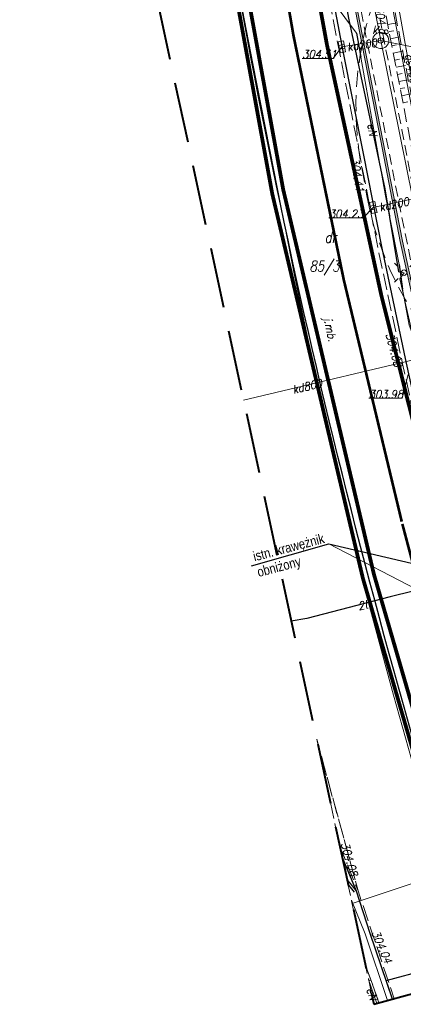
# Model space of a CAD drawing. Extents: x 779 to 3668, y -1329 to 9570.
# Tile 11 of 106: x 2208 to 2244, y -779 to -688. Entities that reach past the tile are written whole.
import ezdxf

# ---------------------------------------------------------------- set-up
doc = ezdxf.new("R2010")
doc.units = 0
for name, pattern in [('1.5_0.5', [2, 1.5, -0.5]), ('ACAD_ISO03W100', [30, 12, -18]), ('BUBZ01-500', [1.75, 1.25, -0.5]), ('CIĄGłA', [0]), ('DASH', [0.75, 0.5, -0.25]), ('DGN Style 3', [7.83309, 5.595065, -2.238026]), ('mz1.0_0.5', [1.5, 1, -0.5]), ('mz1.25_0.5', [1.75, 1.25, -0.5])]:
    doc.linetypes.add(name, pattern=pattern)
for name, color, linetype, lineweight in [('000 Inne (niezydentyfikowane)', 7, 'Continuous', 0), ('210-oznaczenie konturu użytku gruntowego', 7, 'Continuous', 0), ('211-numer działki ewidencyjnej', 7, 'Continuous', 0), ('_a_obiekty', 250, 'Continuous', 30), ('AGP1_HATCH', 7, 'Continuous', 5), ('bariera drogowa ochronna (linia)', 7, 'Continuous', 0), ('BUBZ01', 7, 'Continuous', 0), ('BUBZ01_1', 7, 'Continuous', 0), ('chodnik (powierzchnia)', 7, 'Continuous', 0), ('ekran akustyczny (linia)', 7, 'Continuous', 0), ('jezdnia (powierzchnia)', 7, 'Continuous', 0), ('jezdnia (powierzchnia)-Atr17', 7, 'Continuous', 0), ('kanał technologiczny (linia)', 7, 'Continuous', 0), ('komora podziemna - przewód kanalizacyjny (powierzchnia)-SK', 7, 'Continuous', 0), ('kratka ściekowa (punkt)-SK', 7, 'Continuous', 0), ('krawężnik (linia)', 7, 'Continuous', 0), ('latarnia (punkt)', 7, 'Continuous', 0), ('plac (powierzchnia)', 7, 'Continuous', 0), ('przewód elektroenergetyczny (linia)-SEPOD', 7, 'Continuous', 0), ('przewód elektroenergetyczny (linia)-SEPOD-Atr1', 7, 'Continuous', 0), ('przewód gazowy (linia)-SG', 7, 'Continuous', 0), ('przewód gazowy (linia)-SG-Atr1', 7, 'Continuous', 0), ('przewód kanalizacyjny (linia)-SK', 7, 'Continuous', 0), ('przewód kanalizacyjny (linia)-SK-Atr1', 7, 'Continuous', 0), ('przewód telekomunikacyjny (linia)-STPOD', 7, 'Continuous', 0), ('przewód telekomunikacyjny (linia)-STPOD-Atr1', 7, 'Continuous', 0), ('punkt o określonej wysokości (sieć kanalizacyjna)-SK', 7, 'Continuous', 0), ('punkt o określonej wysokości (sieć kanalizacyjna)-SK-Atr2', 7, 'Continuous', 0), ('punkt wysokościowy sztuczny', 7, 'Continuous', 0), ('punkt wysokościowy sztuczny-Atr2', 7, 'Continuous', 0), ('RTPW01', 253, 'Continuous', 0), ('rura ochronna - przewód elektroenergetyczny (linia)-SE', 7, 'Continuous', 0), ('rura ochronna - przewód telekomunikacyjny (linia)-ST', 7, 'Continuous', 0), ('skarpa nieumocniona (powierzchnia)', 7, 'Continuous', 0), ('właz okrągły - siec kanalizacyjna (punkt)-SK', 7, 'Continuous', 0), ('właz okrągły - siec kanalizacyjna (punkt)-SK-Atr17', 7, 'Continuous', 0), ('Y_OZN_POZ', 251, 'Continuous', 5), ('Zakres', 7, 'Continuous', 0), ('zz-legenda', 7, 'Continuous', 13)]:
    doc.layers.add(name, color=color, linetype=linetype, lineweight=lineweight)
doc.layers.add('Y-ZNAKI', color=7, linetype='Continuous')
doc.styles.get("Standard").update_dxf_attribs({"font": 'arial.ttf'})
doc.styles.add('Style-ITALIC_1250', font='ITALIC_1250.shx')
doc.linetypes.add('KTOK01-500', pattern='A,1.75,[13,dgnlstyle-rozp_2013.shx,S=0.002778,R=0,X=0,Y=0],1.75', length=3.5)

# ---------------------------------------------------------------- blocks, each defined once
blk = doc.blocks.new('PW02')
at = {"linetype": 'Continuous', "lineweight": 13, "ltscale": 10}
h = blk.add_hatch(color=0, dxfattribs=at)
edge = h.paths.add_edge_path()
edge.add_arc((0, 0), 0.45, 0, 360)
blk = doc.blocks.new('SM01')
at = {"color": 0, "linetype": 'Continuous', "lineweight": 13, "ltscale": 10}
for p, q in [((-5.3, 5.31), (-8.83, 8.84)), ((5.31, 5.31), (8.84, 8.84)), ((-5.3, -5.3), (-8.83, -8.83)), ((5.31, -5.3), (8.84, -8.83))]:
    blk.add_line(p, q, dxfattribs=at)
blk.add_circle((0, 0), 2.5, dxfattribs=at)
blk = doc.blocks.new('US05')
at = {"color": 0, "linetype": 'Continuous', "lineweight": 13, "ltscale": 10}
for p, q in [((-5.25, -2.5), (-5.25, 2.5)), ((-5.25, 2.5), (-1.75, 2.5)), ((-1.75, -2.5), (-1.75, 2.5)), ((-1.75, 2.5), (1.75, 2.5)), ((1.75, -2.5), (1.75, 2.5)), ((1.75, 2.5), (5.25, 2.5)), ((5.25, -2.5), (5.25, 2.5)), ((-5.25, -2.5), (-1.75, -2.5)), ((-1.75, -2.5), (1.75, -2.5)), ((1.75, -2.5), (5.25, -2.5))]:
    blk.add_line(p, q, dxfattribs=at)
blk = doc.blocks.new('PW01_1')
at = {"linetype": 'Continuous', "lineweight": 13, "ltscale": 10}
h = blk.add_hatch(color=0, dxfattribs=at)
edge = h.paths.add_edge_path()
edge.add_arc((0, 0), 0.45, 0, 360)
blk = doc.blocks.new('US22')
at = {"color": 0, "linetype": 'Continuous', "lineweight": -2, "ltscale": 10}
blk.add_circle((0, 0), 2.5, dxfattribs=at)
blk = doc.blocks.new('PZT MDCP podkład')
at = {"layer": '000 Inne (niezydentyfikowane)', "color": 8, "linetype": 'Continuous', "lineweight": 13, "flags": 128}
for points in [[(2102.336, -18.904), (2102.313, -18.912)], [(2102.806, -20.244), (2102.615, -20.311)], [(2103.286, -21.604), (2102.922, -21.731)]]:
    blk.add_lwpolyline(points, dxfattribs=at)
at = {"layer": 'bariera drogowa ochronna (linia)', "color": 8, "linetype": 'KTOK01-500', "lineweight": 13, "flags": 128}
for points in [[(2084.646, 103.156), (2086.306, 94.146), (2088.056, 84.786), (2089.946, 74.546), (2091.886, 64.626), (2093.806, 54.736), (2095.766, 44.856), (2097.796, 35.206), (2099.926, 25.496), (2102.236, 15.946), (2104.896, 6.146), (2107.666, -3.744), (2109.796, -10.954), (2112.814, -19.835)], [(2101.004, -12.849), (2102.266, -15.964), (2104.33, -22.154)]]:
    blk.add_lwpolyline(points, dxfattribs=at)
at = {"layer": 'BUBZ01', "color": 8, "linetype": 'BUBZ01-500', "lineweight": 13, "flags": 128}
for points in [[(2112.363, 30.151), (2112.363, 30.151), (2108.065, 49.239), (2104.123, 69.486), (2099.983, 91.106), (2098.843, 96.593)], [(2098.843, 96.593), (2100.711, 91.294), (2105.006, 69.522), (2108.907, 49.77), (2112.363, 30.151)]]:
    blk.add_lwpolyline(points, dxfattribs=at)
at = {"layer": 'BUBZ01_1', "color": 8, "linetype": 'Continuous', "lineweight": 13}
for p, q in [((2105.227, 68.407), (2104.366, 68.239)), ((2104.926, 67.663), (2104.495, 67.579)), ((2105.487, 67.087), (2104.623, 66.919)), ((2105.185, 66.343), (2104.752, 66.259)), ((2105.748, 65.767), (2104.88, 65.598)), ((2105.444, 65.023), (2105.009, 64.938)), ((2106.009, 64.448), (2105.137, 64.278)), ((2105.703, 63.703), (2105.266, 63.618)), ((2106.269, 63.128), (2105.395, 62.958)), ((2105.961, 62.383), (2105.523, 62.297)), ((2106.53, 61.808), (2105.652, 61.637)), ((2106.22, 61.063), (2105.78, 60.977))]:
    blk.add_line(p, q, dxfattribs=at)
at = {"layer": 'chodnik (powierzchnia)', "color": 8, "linetype": 'mz1.0_0.5', "lineweight": 13, "flags": 128}
blk.add_lwpolyline([(2094.286, 107.736), (2095.496, 102.266), (2096.136, 99.116), (2097.046, 94.516), (2101.066, 73.846), (2102.576, 66.006), (2104.166, 58.036), (2105.666, 50.426), (2108.206, 38.126), (2109.856, 30.556), (2110.966, 25.356), (2112.896, 16.946), (2113.376, 16.626), (2113.866, 16.346), (2114.386, 16.096), (2114.916, 15.896), (2115.466, 15.726), (2116.016, 15.596), (2116.586, 15.506), (2117.156, 15.466), (2117.726, 15.456), (2118.296, 15.496), (2118.866, 15.576), (2119.426, 15.696), (2119.966, 15.856), (2120.506, 16.056), (2119.896, 17.836), (2118.716, 17.426), (2117.186, 17.296), (2115.196, 17.896), (2114.046, 18.856), (2112.546, 25.696), (2111.356, 31.136), (2109.736, 38.596), (2107.226, 50.456), (2105.686, 58.476), (2104.126, 66.306), (2102.566, 74.356), (2098.636, 94.616), (2097.546, 100.076), (2097.016, 102.526), (2095.816, 107.956), (2094.286, 107.736)], close=True, dxfattribs=at)
at = {"layer": 'ekran akustyczny (linia)', "color": 8, "linetype": 'Continuous', "lineweight": 13, "flags": 128}
blk.add_lwpolyline([(2108.938, 32.611), (2105.527, 48.134), (2103.716, 57.467), (2101.986, 66.327), (2099.856, 77.327), (2097.976, 86.916), (2096.096, 96.547), (2095.016, 102.066)], dxfattribs=at)
at = {"layer": 'jezdnia (powierzchnia)', "color": 8, "linetype": '1.5_0.5', "lineweight": 13, "flags": 128}
for points in [[(2121.58, -17.44), (2121.58, -17.44), (2119.166, -10.314), (2116.966, -3.184), (2116.146, -0.544), (2113.326, 8.386), (2110.936, 17.476), (2110.246, 19.936), (2110.076, 20.316), (2109.986, 20.546), (2109.896, 20.776), (2109.816, 21.006), (2109.746, 21.246), (2109.686, 21.486), (2109.266, 21.386), (2107.936, 26.806), (2105.746, 36.806), (2103.466, 47.496), (2101.776, 56.146), (2099.886, 65.716), (2097.696, 76.946), (2095.716, 86.936), (2093.966, 96.096), (2092.736, 102.466), (2092.306, 104.766), (2077.106, 102.056), (2077.796, 98.156), (2078.256, 95.836), (2079.416, 89.206), (2080.776, 82.376), (2082.496, 73.286), (2083.117, 69.993)], [(2097.785, 2.058), (2097.785, 2.058), (2101.616, -11.974), (2102.936, -15.894), (2104.967, -21.98), (2104.967, -21.98)], [(2104.817, -22.021), (2104.817, -22.021), (2102.736, -15.944), (2101.466, -12.024), (2100.585, -10.909), (2102.276, -18.74), (2103.541, -22.334)], [(2103.552, -22.366), (2103.552, -22.366), (2103.552, -22.366)]]:
    blk.add_lwpolyline(points, dxfattribs=at)
blk.add_lwpolyline([(2097.785, 2.058), (2099.936, -7.903), (2099.936, -7.904), (2100.356, -8.914), (2101.616, -11.974), (2097.785, 2.058)], close=True, dxfattribs=at)
at = {"layer": 'kanał technologiczny (linia)', "color": 8, "linetype": 'Continuous', "lineweight": 13, "flags": 128}
blk.add_lwpolyline([(2076.829, 99.116), (2097.466, 101.996), (2098.496, 100.976), (2099.736, 94.596), (2102.876, 80.006), (2107.146, 57.576), (2110.276, 41.516), (2112.466, 30.966), (2113.936, 24.136), (2116.446, 18.576), (2123.106, -1.554), (2123.726, -2.874), (2127.703, -15.767)], dxfattribs=at)
at = {"layer": 'komora podziemna - przewód kanalizacyjny (powierzchnia)-SK', "color": 8, "linetype": 'Continuous', "lineweight": 13, "flags": 128}
blk.add_lwpolyline([(2103.116, 66.306), (2103.036, 66.446), (2102.986, 66.586), (2102.966, 66.746), (2102.976, 66.906), (2103.026, 67.056), (2103.106, 67.186), (2103.206, 67.306), (2103.336, 67.396), (2103.476, 67.466), (2103.626, 67.496), (2103.786, 67.506), (2103.936, 67.476), (2104.086, 67.406), (2104.206, 67.316), (2104.316, 67.206), (2104.396, 67.066), (2104.446, 66.926), (2104.466, 66.766), (2104.456, 66.606), (2104.406, 66.456), (2104.326, 66.326), (2104.226, 66.206), (2104.096, 66.116), (2103.956, 66.046), (2103.806, 66.016), (2103.646, 66.006), (2103.496, 66.036), (2103.346, 66.106), (2103.226, 66.196), (2103.116, 66.306)], close=True, dxfattribs=at)
at = {"layer": 'krawężnik (linia)', "color": 8, "linetype": 'Continuous', "lineweight": 30, "flags": 128}
for points in [[(2093.096, 102.556), (2094.326, 96.146), (2096.056, 87.026), (2098.076, 77.016), (2100.216, 65.776), (2102.096, 56.296), (2103.816, 47.516), (2106.076, 36.886), (2108.256, 26.916), (2109.346, 22.156)], [(2104.817, -22.021), (2102.736, -15.944), (2101.466, -12.024), (2100.137, -8.832)], [(2101.276, -12.104), (2100.681, -11.352)]]:
    blk.add_lwpolyline(points, dxfattribs=at)
at = {"layer": 'plac (powierzchnia)', "color": 8, "linetype": '1.5_0.5', "lineweight": 13, "flags": 128}
blk.add_lwpolyline([(2100.137, -8.832), (2100.585, -10.909), (2101.466, -12.024), (2100.137, -8.832)], close=True, dxfattribs=at)
at = {"layer": 'przewód elektroenergetyczny (linia)-SEPOD', "color": 8, "linetype": 'Continuous', "lineweight": 13, "flags": 128}
for points in [[(2125.676, -16.321), (2124.746, -14.044), (2123.386, -10.144), (2121.676, -4.304), (2121.016, -2.354), (2119.166, 3.196), (2117.416, 4.506), (2113.586, 17.846), (2113.356, 18.796), (2111.556, 19.276), (2110.366, 24.526), (2107.576, 36.346), (2107.086, 38.436), (2106.356, 40.386), (2105.736, 43.716), (2105.436, 46.026), (2104.516, 50.506), (2104.156, 52.386), (2101.886, 65.206), (2101.486, 67.446), (2099.316, 70.346)], [(2098.726, 82.396), (2098.196, 82.176), (2100.776, 68.676), (2104.106, 53.016), (2105.376, 45.336), (2105.876, 45.256), (2105.496, 44.696), (2108.296, 32.376), (2110.426, 23.156), (2111.766, 20.326), (2113.626, 18.346), (2115.156, 18.366)], [(2102.591, -20.201), (2103.349, -22.422)]]:
    blk.add_lwpolyline(points, dxfattribs=at)
at = {"layer": 'przewód gazowy (linia)-SG', "color": 8, "linetype": 'Continuous', "lineweight": 13, "flags": 128}
blk.add_lwpolyline([(2110.066, 46.496), (2108.966, 50.806), (2107.826, 56.276), (2106.726, 62.346), (2105.166, 70.986), (2102.506, 85.726), (2101.076, 93.966)], dxfattribs=at)
at = {"layer": 'przewód kanalizacyjny (linia)-SK', "color": 8, "linetype": 'Continuous', "lineweight": 13, "flags": 128}
for points in [[(2096.906, 97.516), (2099.006, 90.916), (2103.716, 66.756), (2106.696, 52.086), (2109.736, 37.906)], [(2100.126, 66.176), (2103.716, 66.756)], [(2103.026, 51.286), (2106.696, 52.086)], [(2109.736, 37.906), (2091.006, 33.457)], [(2120.336, -6.744), (2101.072, -13.165)]]:
    blk.add_lwpolyline(points, dxfattribs=at)
at = {"layer": 'przewód telekomunikacyjny (linia)-STPOD', "color": 8, "linetype": 'Continuous', "lineweight": 13, "flags": 128}
blk.add_lwpolyline([(2095.425, 12.989), (2096.886, 13.246), (2104.586, 15.236), (2108.856, 16.276), (2119.726, 19.566)], dxfattribs=at)
at = {"layer": 'punkt o określonej wysokości (sieć kanalizacyjna)-SK-Atr2', "color": 8, "lineweight": 13, "flags": 128}
for points in [[(2103.716, 66.756), (2107.676, 65.956), (2110.849, 65.956)], [(2100.126, 66.176), (2099.326, 65.096), (2096.446, 65.096)], [(2103.026, 51.286), (2102.096, 50.326), (2098.923, 50.326)], [(2106.256, 35.826), (2105.716, 33.626), (2102.607, 33.626)]]:
    blk.add_lwpolyline(points, dxfattribs=at)
at = {"layer": 'rura ochronna - przewód elektroenergetyczny (linia)-SE', "color": 8, "linetype": 'Continuous', "lineweight": 30, "flags": 128}
for points in [[(2098.196, 82.176), (2100.776, 68.676), (2104.106, 53.016), (2105.376, 45.336)], [(2101.486, 67.446), (2101.886, 65.206)], [(2104.156, 52.386), (2104.516, 50.506)], [(2105.436, 46.026), (2105.736, 43.716)]]:
    blk.add_lwpolyline(points, dxfattribs=at)
at = {"layer": 'rura ochronna - przewód telekomunikacyjny (linia)-ST', "color": 8, "linetype": 'Continuous', "lineweight": 30, "flags": 128}
blk.add_lwpolyline([(2119.726, 19.566), (2108.856, 16.276), (2104.586, 15.236), (2096.886, 13.246), (2095.425, 12.989)], dxfattribs=at)
at = {"layer": 'skarpa nieumocniona (powierzchnia)', "color": 8, "linetype": 'mz1.25_0.5', "lineweight": 13, "flags": 128}
blk.add_lwpolyline([(2103.552, -22.366), (2103.552, -22.366), (2102.276, -18.74), (2103.086, -22.494)], dxfattribs=at)
blk.add_lwpolyline([(2103.552, -22.366), (2103.552, -22.366), (2102.276, -18.74), (2103.086, -22.494)], dxfattribs=at)
at = {"layer": 'Zakres', "color": 8, "linetype": 'DGN Style 3', "lineweight": 40, "flags": 128}
blk.add_lwpolyline([(2174.696, 172.586), (2130.246, 158.476), (2070.276, 140.136), (2076.276, 101.676), (2103.086, -22.494), (2224.436, 10.666), (2208.436, 67.156), (2203.276, 85.806), (2188.226, 134.806), (2174.696, 172.586)], close=True, dxfattribs=at)
at = {"layer": 'kratka ściekowa (punkt)-SK', "color": 8, "linetype": 'Continuous', "lineweight": 13, "xscale": 0.1, "yscale": 0.1, "zscale": 0.1}
for p, rotation in [((2100.126, 66.176), 280.528), ((2103.026, 51.286), 101.745)]:
    blk.add_blockref('US05', p, dxfattribs=dict(at, rotation=rotation))
at = {"layer": 'latarnia (punkt)', "color": 8, "linetype": 'Continuous', "lineweight": 13, "xscale": 0.1, "yscale": 0.1, "zscale": 0.1}
blk.add_blockref('SM01', (2105.876, 45.256), dxfattribs=at)
at = {"layer": 'punkt o określonej wysokości (sieć kanalizacyjna)-SK', "color": 8, "linetype": 'Continuous', "lineweight": 13, "xscale": 0.1, "yscale": 0.1, "zscale": 0.1}
for p in [(2103.716, 66.756), (2100.126, 66.176), (2103.026, 51.286)]:
    blk.add_blockref('PW01_1', p, dxfattribs=at)
at = {"layer": 'punkt wysokościowy sztuczny', "color": 8, "linetype": 'Continuous', "lineweight": 13, "xscale": 0.1, "yscale": 0.1, "zscale": 0.1}
for p in [(2101.776, 56.146), (2105.746, 36.806), (2102.936, -15.894)]:
    blk.add_blockref('PW02', p, dxfattribs=at)
at = {"layer": 'właz okrągły - siec kanalizacyjna (punkt)-SK', "color": 8, "linetype": 'Continuous', "lineweight": 13, "xscale": 0.1, "yscale": 0.1, "zscale": 0.1}
blk.add_blockref('US22', (2103.716, 66.756), dxfattribs=at)
at = {"layer": '210-oznaczenie konturu użytku gruntowego', "color": 8, "linetype": 'Continuous', "lineweight": 13, "insert": (2098.525, 48.026), "char_height": 1, "attachment_point": 7, "line_spacing_factor": 0.6}
blk.add_mtext('\\FITALIC_1250;\\H1x;\\W0.79;dr', dxfattribs=at)
at = {"layer": '211-numer działki ewidencyjnej', "color": 8, "linetype": 'Continuous', "lineweight": 13, "insert": (2097.116, 46.362), "char_height": 1, "attachment_point": 1, "line_spacing_factor": 0.6}
blk.add_mtext('\\FITALIC_1250;\\H1x;\\W0.79;85/3', dxfattribs=at)
at = {"layer": 'jezdnia (powierzchnia)-Atr17', "color": 8, "lineweight": 13, "insert": (2098.182, 41.004), "char_height": 0.75, "attachment_point": 7, "rotation": 282.04, "line_spacing_factor": 0.6}
blk.add_mtext('\\FITALIC_1250;\\H1x;\\W0.9;j.mb.', dxfattribs=at)
at = {"layer": 'przewód elektroenergetyczny (linia)-SEPOD-Atr1', "color": 8, "lineweight": 13, "char_height": 0.75, "attachment_point": 4, "line_spacing_factor": 0.6}
for insert, rotation in [((2102.843, 59.075), 280.041), ((2102.728, -20.984), 288.843)]:
    blk.add_mtext('\\FITALIC_1250;\\H1x;\\W0.9;eN', dxfattribs=dict(at, insert=insert, rotation=rotation))
at = {"layer": 'przewód gazowy (linia)-SG-Atr1', "color": 8, "lineweight": 13, "insert": (2106.22, 65.505), "char_height": 0.75, "attachment_point": 4, "rotation": 280.235, "line_spacing_factor": 0.6}
blk.add_mtext('\\FITALIC_1250;\\H1x;\\W0.9;gs400', dxfattribs=at)
at = {"layer": 'przewód kanalizacyjny (linia)-SK-Atr1', "color": 8, "lineweight": 13, "char_height": 0.75, "attachment_point": 4, "line_spacing_factor": 0.6}
for s, insert, rotation in [('\\FITALIC_1250;\\H1x;\\W0.9;kd200', (2100.606, 66.123), 9.178), ('\\FITALIC_1250;\\H1x;\\W0.9;kd200', (2103.593, 51.284), 12.297), ('\\FITALIC_1250;\\H1x;\\W0.9;kd800', (2095.555, 34.405), 13.361)]:
    blk.add_mtext(s, dxfattribs=dict(at, insert=insert, rotation=rotation))
at = {"layer": 'przewód telekomunikacyjny (linia)-STPOD-Atr1', "color": 8, "insert": (2101.618, 14.335), "char_height": 0.75, "attachment_point": 4, "rotation": 14.491, "line_spacing_factor": 0.6}
blk.add_mtext('\\FITALIC_1250;\\H1x;\\W0.9;2t', dxfattribs=at)
at = {"layer": 'punkt o określonej wysokości (sieć kanalizacyjna)-SK-Atr2', "color": 8, "lineweight": 13, "char_height": 0.75, "attachment_point": 7, "line_spacing_factor": 0.6}
for s, insert in [('\\FITALIC_1250;\\H1x;\\W0.9;304.51', (2096.446, 65.104)), ('\\FITALIC_1250;\\H1x;\\W0.9;304.23', (2098.923, 50.334)), ('\\FITALIC_1250;\\H1x;\\W0.9;303.98', (2102.607, 33.633))]:
    blk.add_mtext(s, dxfattribs=dict(at, insert=insert))
at = {"layer": 'punkt wysokościowy sztuczny-Atr2', "color": 8, "lineweight": 13, "char_height": 0.75, "attachment_point": 1, "line_spacing_factor": 0.6}
for s, insert, rotation in [('\\FITALIC_1250;\\H1x;\\W0.9;304.41', (2101.666, 55.956), 279.335), ('\\FITALIC_1250;\\H1x;\\W0.9;304.08', (2104.886, 39.746), 284.953), ('\\FITALIC_1250;\\H1x;\\W0.9;304.08', (2100.736, -7.414), 286.059), ('\\FITALIC_1250;\\H1x;\\W0.9;304.04', (2103.526, -15.554), 293.466)]:
    blk.add_mtext(s, dxfattribs=dict(at, insert=insert, rotation=rotation))
at = {"layer": 'RTPW01', "color": 8, "linetype": 'Continuous', "lineweight": 13, "style": 'Style-ITALIC_1250', "width": 0.9}
blk.add_text('304.8', height=0.75, rotation=282.23298, dxfattribs=at).set_placement((2103.139, 69.858))
at = {"layer": 'właz okrągły - siec kanalizacyjna (punkt)-SK-Atr17', "color": 8, "lineweight": 13, "insert": (2102.926, 67.741), "char_height": 0.75, "attachment_point": 4, "line_spacing_factor": 0.6}
blk.add_mtext('\\FITALIC_1250;\\H1x;\\W0.9;k', dxfattribs=at)

msp = doc.modelspace()

# ---------------------------------------------------------------- hatches: boundary and pattern name
at = {"layer": 'AGP1_HATCH', "true_color": 0xf8991e, "transparency": 33554579}
h = msp.add_hatch(color=30, dxfattribs=at)
h.dxf.hatch_style = 1
h.paths.add_polyline_path([(2233.071, -654.135), (2234.151, -659.655), (2236.031, -669.285), (2237.911, -678.875), (2240.041, -689.875), (2241.771, -698.735), (2243.581, -708.068), (2246.992, -723.591), (2247.187, -723.548), (2243.777, -708.027), (2241.967, -698.697), (2240.237, -689.837), (2238.107, -678.837), (2236.227, -669.247), (2234.347, -659.617), (2233.267, -654.097)])

# ---------------------------------------------------------------- linework, layer by layer
msp.add_line((2242.282, -776.502), (2259.378, -771.848))
at = {"color": 18, "linetype": 'CIĄGłA', "lineweight": 5, "true_color": 0x000000}
msp.add_lwpolyline([(2233.071, -654.135), (2234.151, -659.655), (2236.031, -669.285), (2237.911, -678.875), (2240.041, -689.875), (2241.771, -698.735), (2243.581, -708.068), (2246.992, -723.591), (2247.187, -723.548), (2243.777, -708.027), (2241.967, -698.697), (2240.237, -689.837), (2238.107, -678.837), (2236.227, -669.247), (2234.347, -659.617), (2233.267, -654.097)], close=True, dxfattribs=at)
msp.add_lwpolyline([(2250.83, -774.175, -0.038363), (2225.676, -667.492, 2.343979)], format="xyb")
at = {"layer": '_a_obiekty', "color": 251, "linetype": 'DASH', "lineweight": 5, "ltscale": 3, "true_color": 0x636466, "elevation": 0}
msp.add_lwpolyline([(2239.981, -701.085), (2240.492, -703.83, 0.414214), (2275.468, -727.843), (2276.058, -727.734, 0.414214), (2300.071, -692.757), (2299.561, -690.012, 0.414214), (2264.585, -665.999), (2263.995, -666.109, 0.414214)], format="xyb", close=True, dxfattribs=at)
at = {"layer": 'Y-ZNAKI'}
msp.add_lwpolyline([(2229.805, -738.087), (2236.966, -736.047), (2256.636, -740.665)], dxfattribs=at)
at = {"layer": 'Y_OZN_POZ', "linetype": 'ACAD_ISO03W100', "ltscale": 0.1, "const_width": 0.25}
msp.add_lwpolyline([(2243.719, -733.998, -0.02415), (2229.779, -666.328)], format="xyb", dxfattribs=at)
at = {"layer": 'Y_OZN_POZ'}
for points, const_width in [([(2247.622, -736.076, -0.024492), (2232.521, -666.522)], 0.35), ([(2251.339, -773.983, -0.038363), (2226.175, -667.255, -0.038363)], 0.35), ([(2250.315, -774.345, -0.038363), (2225.171, -667.707, -0.038363)], 0.35), ([(2252.239, -764.372, -0.010946), (2243.773, -734.209, -0.010946)], 0.25)]:
    msp.add_lwpolyline(points, format="xyb", dxfattribs=dict(at, const_width=const_width))
at = {"layer": 'zz-legenda'}
msp.add_line((2236.966, -736.047), (2259.887, -747.993), dxfattribs=at)

# ---------------------------------------------------------------- block references
at = {"layer": '_a_obiekty', "color": 18, "linetype": 'CIĄGłA', "lineweight": 5, "true_color": 0x000000}
msp.add_blockref('PZT MDCP podkład', (138.055, -756.202), dxfattribs=at)

# ---------------------------------------------------------------- texts
at = {"layer": 'Y-ZNAKI', "insert": (2229.857, -736.81), "char_height": 0.9, "width": 11.45449, "attachment_point": 1, "rotation": 14.76043}
msp.add_mtext('{\\fArial Narrow|b0|i0|c0|p34;istn.\\fArial Narrow|b0|i0|c238|p34; krawężnik \\Pobniżony }', dxfattribs=at)

doc.saveas('drawing.dxf')
